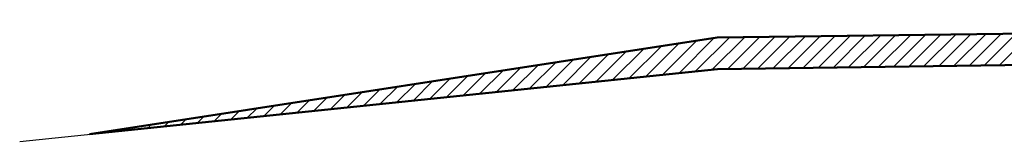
# Model space of a CAD drawing. Header units: metres. Extents: x 132 to 905, y -50 to 63.
# Tile 43 of 87: x 556.7 to 580.1, y -40.2 to -37.3. Entities that reach past the tile are written whole.
import ezdxf

# ---------------------------------------------------------------- set-up
doc = ezdxf.new("R2010")
doc.units = ezdxf.units.M
doc.header["$LTSCALE"] = 0.1
for name, color, linetype, lineweight in [('DP-BS-profiel', 2, 'Continuous', 25), ('DP-NW-arcering_grond aanvullen', 2, 'Continuous', 25), ('DP-NW-Profiel', 4, 'Continuous', 50)]:
    doc.layers.add(name, color=color, linetype=linetype, lineweight=lineweight)

# ---------------------------------------------------------------- blocks, each defined once
blk = doc.blocks.new('dp784-02')
at = {"layer": 'DP-BS-profiel', "color": 1}
for p, q in [((-6.852, -24.642), (24.983, -24.225)), ((-23.433, -26.366), (-6.852, -24.642))]:
    blk.add_line(p, q, dxfattribs=at)

msp = doc.modelspace()

# ---------------------------------------------------------------- hatches: boundary and pattern name
at = {"layer": 'DP-NW-arcering_grond aanvullen'}
h = msp.add_hatch(dxfattribs=at)
h.set_pattern_fill('_USER', color=256, scale=0.25, angle=45, style=0, pattern_type=0)
h.set_pattern_definition([(45, (593.10652, -39.75338), (-0.1767767, 0.1767767), [])])
h.paths.add_polyline_path([(592.784, -38.221), (593.868, -39.305), (600.17, -39.305), (601.462, -38.839), (605.843, -37.3), (573.273, -37.726), (558.363, -40.027), (573.283, -38.476)])

# ---------------------------------------------------------------- linework, layer by layer
at = {"layer": 'DP-NW-Profiel'}
for p, q in [((573.273, -37.726), (605.843, -37.3)), ((558.363, -40.027), (573.273, -37.726)), ((573.283, -38.476), (592.784, -38.221)), ((558.363, -40.027), (573.283, -38.476))]:
    msp.add_line(p, q, dxfattribs=at)

# ---------------------------------------------------------------- block references
msp.add_blockref('dp784-02', (580.134, -13.834))

doc.saveas('drawing.dxf')
